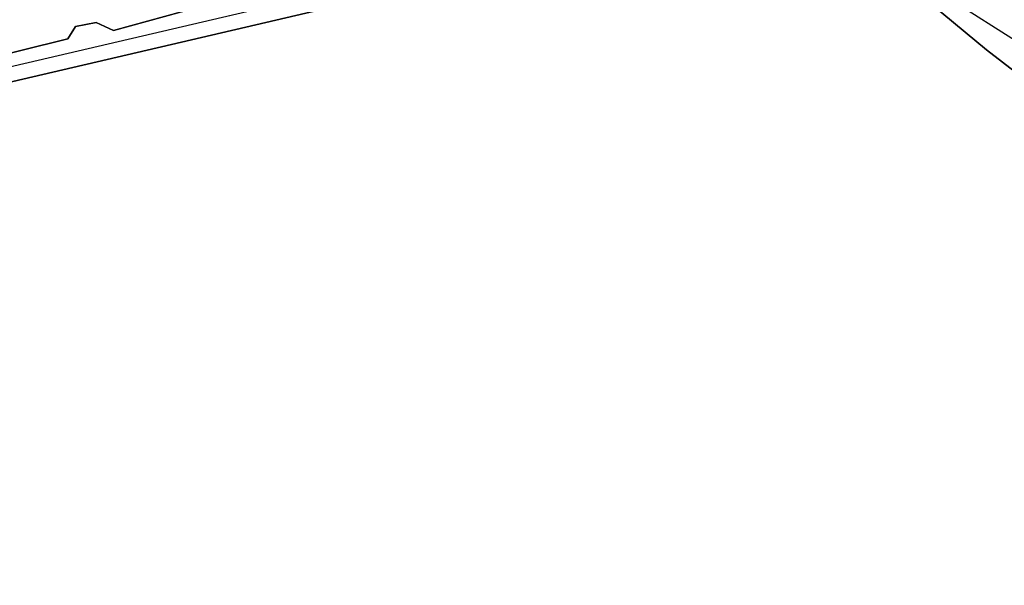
# Model space of a CAD drawing. Extents: x 463979 to 467979, y 555064 to 557157.
# Tile 37 of 82: x 466829 to 467018, y 555611 to 555719. Entities that reach past the tile are written whole.
import ezdxf

# ---------------------------------------------------------------- set-up
doc = ezdxf.new("R2010")
doc.units = 0
doc.header["$MEASUREMENT"] = 0
doc.layers.add('OS MAP', color=7, linetype='Continuous')

msp = doc.modelspace()

# ---------------------------------------------------------------- linework, layer by layer
at = {"layer": 'OS MAP'}
for points in [[(466820.35, 555711.11), (466838.72, 555715.66), (466840.16, 555718.03), (466844.13, 555718.81), (466847.43, 555717.28), (466870.2, 555723.56), (466875.53, 555724.81), (466867.08, 555748.34), (466867.01, 555754.65), (466865.78, 555756.06), (466865.06, 555758.99)], [(466820.35, 555711.11), (466838.72, 555715.66), (466840.16, 555718.03), (466844.13, 555718.81), (466847.43, 555717.28), (466870.2, 555723.56), (466875.53, 555724.81), (466867.08, 555748.34), (466867.01, 555754.65), (466865.78, 555756.06), (466865.06, 555758.99)], [(467028.61, 555723.16), (467017.34, 555722.48), (467014.81, 555722.48), (467013.35, 555722.72), (467002.97, 555729.25), (466972.27, 555740.07), (466955.21, 555742.72), (466939.49, 555739.35), (466917.95, 555734.73), (466875.53, 555724.81), (466870.2, 555723.56), (466847.43, 555717.28), (466844.13, 555718.81), (466840.16, 555718.03), (466838.72, 555715.66), (466820.35, 555711.11)], [(466616.04, 555617.41), (466667, 555634.49), (466715.85, 555659.67), (466792.93, 555696.92), (466820.63, 555708.73), (466918.64, 555731.64), (466955.5, 555739.54), (466971.97, 555739.04), (466997.61, 555729.67), (467030.85, 555708.55), (467060.58, 555683.66)], [(466606.18, 555613.1), (466616.71, 555614.58), (466668.13, 555631.82), (466717.15, 555657.08), (466794.13, 555694.29), (466821.53, 555705.97), (466919.28, 555728.82), (466955.2, 555736.03), (466971.59, 555735.56), (466996.03, 555726.8), (467004.12, 555722.17), (467014.51, 555713.54), (467027.6, 555703.47), (467057.72, 555677.57), (467059.4, 555676.14), (467088.82, 555657.69), (467108.3, 555643.78), (467132.03, 555627.16), (467141.32, 555617.14), (467157, 555597.44), (467162.92, 555585.69), (467163.83, 555578.68), (467165.58, 555570.43)], [(467157, 555597.44), (467141.32, 555617.14), (467132.03, 555627.16), (467108.3, 555643.78), (467088.82, 555657.69), (467059.4, 555676.14), (467057.72, 555677.57), (467027.6, 555703.47), (467014.51, 555713.54), (467004.12, 555722.17), (466996.03, 555726.8), (466971.59, 555735.56), (466955.2, 555736.03), (466919.28, 555728.82), (466821.53, 555705.97), (466794.13, 555694.29), (466717.15, 555657.08), (466668.13, 555631.82), (466616.71, 555614.58)], [(467157, 555597.44), (467141.32, 555617.14), (467132.03, 555627.16), (467108.3, 555643.78), (467088.82, 555657.69), (467059.4, 555676.14), (467057.72, 555677.57), (467027.6, 555703.47), (467014.51, 555713.54), (467004.12, 555722.17), (466996.03, 555726.8), (466971.59, 555735.56), (466955.2, 555736.03), (466919.28, 555728.82), (466821.53, 555705.97), (466794.13, 555694.29), (466717.15, 555657.08), (466668.13, 555631.82), (466616.71, 555614.58)], [(466821.53, 555705.97), (466919.28, 555728.82), (466955.2, 555736.03), (466971.59, 555735.56), (466996.03, 555726.8), (467004.12, 555722.17), (467014.51, 555713.54), (467027.6, 555703.47)]]:
    msp.add_lwpolyline(points, dxfattribs=at)

doc.saveas('drawing.dxf')
